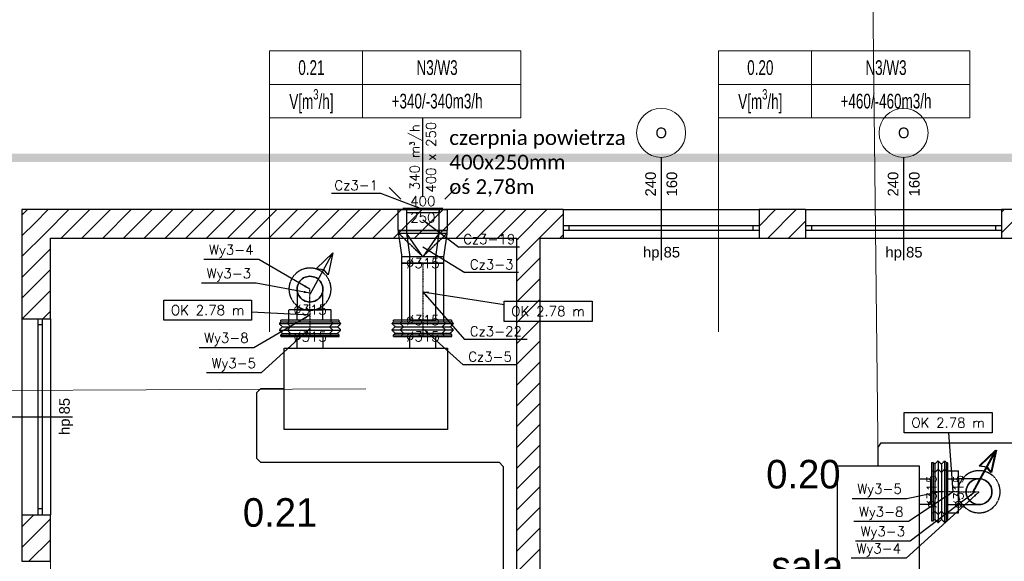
# Model space of a CAD drawing. Header units: millimetres. Extents: x -40063 to 512011, y 350190 to 687060.
# Tile 208 of 256: x 139808 to 151868, y 666023 to 672658. Entities that reach past the tile are written whole.
import ezdxf

# ---------------------------------------------------------------- set-up
doc = ezdxf.new("R2010")
doc.units = ezdxf.units.MM
doc.linetypes.add('DASHDOT', pattern=[1, 0.5, -0.25, 0, -0.25])
doc.linetypes.add('DASHED', pattern=[0.75, 0.5, -0.25])
doc.layers.get('0').update_dxf_attribs({"color": 8})
for name, color, linetype, lineweight in [('_IS_WM_OPIS', 7, 'Continuous', 9), ('FLUID-BILANSE', 150, 'Continuous', 18), ('J_centrala podwieszna', 3, 'Continuous', 30), ('J_opis srednicy', 7, 'Continuous', 30), ('J_skropliny', 24, 'Continuous', 30), ('J_zakres opracowania', 226, 'DASHDOT', 30)]:
    doc.layers.add(name, color=color, linetype=linetype, lineweight=lineweight)
for name, color, linetype in [('Elementy Modelu - Strefy', 8, 'Continuous'), ('FLUID-Cz3', 7, 'Continuous'), ('FLUID-Cz3-120-ARRGR', 7, 'Continuous'), ('FLUID-Cz3-120-DIM', 7, 'Continuous'), ('FLUID-Cz3-120-INF', 7, 'Continuous'), ('FLUID-Cz3-120-NUM', 7, 'Continuous'), ('FLUID-Cz3-INS', 7, 'Continuous'), ('FLUID-Cz3-SYM', 7, 'Continuous'), ('FLUID-Wy3', 7, 'Continuous'), ('FLUID-Wy3-120-DIM', 7, 'Continuous'), ('FLUID-Wy3-120-INF', 7, 'Continuous'), ('FLUID-Wy3-120-NUM', 7, 'Continuous'), ('FLUID-Wy3-INS', 7, 'Continuous'), ('FLUID-Wy3-SYM', 7, 'Continuous'), ('IS_WM_OPIS', 7, 'Continuous'), ('J_opis pomieszczeń', 8, 'Continuous'), ('Konstrukcja - Ściany zew', 8, 'Continuous'), ('X_ref', 8, 'Continuous')]:
    doc.layers.add(name, color=color, linetype=linetype)
doc.styles.add('ARIAL NARROW', font='ARIALN.TTF', dxfattribs={"width": 0.8})
doc.styles.add('FDBES', font='simplex.shx')
doc.styles.add('GENERATED_STYLE_1', font='arial.ttf')
doc.styles.add('GENERATED_STYLE_2', font='txt')
doc.styles.get("Standard").update_dxf_attribs({"font": 'arial.ttf'})
doc.dimstyles.new('FDBES', dxfattribs={"dimscale": 50, "dimtxt": 4, "dimasz": 2.5, "dimexe": 0.8, "dimexo": 2, "dimgap": 1, "dimtad": 1, "dimdsep": 46, "dimtxsty": 'FDBES', "dimcen": 2.5, "dimclrd": 4, "dimclre": 5, "dimadec": 0, "dimazin": 0, "dimtfac": 1, "dimtmove": 0, "dimatfit": 3, "dimfxl": 1, "dimarcsym": 0})

# ---------------------------------------------------------------- blocks, each defined once
blk = doc.blocks.new('ghfgdf')
at = {"layer": 'J_centrala podwieszna'}
for p, q in [((148260, 451700), (148260, 451840)), ((148260, 451840), (148575, 451840)), ((148575, 451840), (148575, 451700)), ((149640, 451700), (149640, 451840)), ((149640, 451840), (149955, 451840)), ((149955, 451840), (149955, 451700))]:
    blk.add_line(p, q, dxfattribs=at)
blk.add_lwpolyline([(148100, 451700), (150100, 451700), (150100, 450700), (148100, 450700)], close=True, dxfattribs=at)
blk = doc.blocks.new('fgdfxf')
at = {"layer": 'J_opis srednicy'}
for p, q in [((13318.2, 246.6), (13346.1, 297.5)), ((13346.1, 297.5), (13326.1, 278.2)), ((13346.1, 297.5), (13340.1, 270.3)), ((13326.1, 278.2), (13335, 277.2)), ((13340.1, 270.3), (13334.6, 277.4))]:
    blk.add_line(p, q, dxfattribs=at)
blk = doc.blocks.new('*U14757')
at = {"color": 6, "linetype": 'Continuous', "lineweight": -2}
for p, q in [((-65, 158), (-65, 53)), ((-65, 53), (-65, 0)), ((-65, 53), (-65, 53)), ((-65, 0), (-65, -53)), ((-65, -53), (-65, -158)), ((-65, -53), (-65, -53))]:
    blk.add_line(p, q, dxfattribs=at)
at = {"color": 0, "linetype": 'ByBlock', "lineweight": -2}
for p, q in [((65, 158), (-65, 158)), ((65, -158), (-65, -158))]:
    blk.add_line(p, q, dxfattribs=at)
at = {"layer": 'FLUID-Wy3-INS', "color": 6, "linetype": 'DASHED', "lineweight": -3}
for p, q in [((-65, 258), (-65, 158)), ((65, 258), (-65, 258)), ((-65, -158), (-65, -258)), ((65, -258), (-65, -258))]:
    blk.add_line(p, q, dxfattribs=at)
at = {"layer": 'FLUID-Wy3-SYM', "color": 6, "linetype": 'DASHDOT', "lineweight": -3}
for p in [(-65, 0), (65, 0)]:
    blk.add_line(p, (65, 0), dxfattribs=at)
blk = doc.blocks.new('*U14787')
at = {"color": 6, "linetype": 'Continuous', "lineweight": -2}
for p, q in [((-100, 258), (-100, 0)), ((-100, 0), (-100, -258))]:
    blk.add_line(p, q, dxfattribs=at)
at = {"color": 0, "linetype": 'ByBlock', "lineweight": -2}
for p, q in [((-80, 258), (-100, 258)), ((-60, 278), (-80, 258)), ((-20, 238), (-60, 278)), ((20, 278), (-20, 238)), ((60, 238), (20, 278)), ((80, 258), (60, 238)), ((100, 258), (80, 258)), ((-60, -277), (-20, -237)), ((-20, -237), (20, -277)), ((20, -277), (60, -237)), ((60, -237), (80, -258)), ((-80, -258), (-100, -258)), ((-80, -258), (-60, -277)), ((100, -258), (80, -258))]:
    blk.add_line(p, q, dxfattribs=at)
at = {"layer": 'FLUID-Wy3-INS', "color": 6, "linetype": 'DASHED', "lineweight": -3}
for p, q in [((-60, 378), (-80, 358)), ((-60, 0), (-60, 378)), ((-20, 338), (-60, 378)), ((20, 378), (-20, 338)), ((20, 0), (20, 378)), ((60, 338), (20, 378)), ((-100, 358), (-100, 258)), ((-80, 358), (-100, 358)), ((-80, 0), (-80, 358)), ((-20, 0), (-20, 338)), ((80, 358), (60, 338)), ((60, 0), (60, 338)), ((80, 0), (80, 358)), ((100, 358), (80, 358)), ((100, 0), (100, 358)), ((-80, -358), (-80, 0)), ((-60, -378), (-60, 0)), ((-20, -338), (-20, 0)), ((20, -378), (20, 0)), ((60, -338), (60, 0)), ((80, -358), (80, 0)), ((100, -358), (100, 0)), ((-100, -258), (-100, -358)), ((-80, -358), (-100, -358)), ((-60, -378), (-80, -358)), ((-60, -378), (-20, -338)), ((-20, -338), (20, -378)), ((20, -378), (60, -338)), ((80, -358), (60, -338)), ((100, -358), (80, -358))]:
    blk.add_line(p, q, dxfattribs=at)
at = {"layer": 'FLUID-Wy3-SYM', "color": 6, "linetype": 'DASHDOT', "lineweight": -3}
blk.add_line((-100, 0), (100, 0), dxfattribs=at)
blk.add_line((-100, 0), (100, 0), dxfattribs=at)
blk = doc.blocks.new('*U14804')
at = {"color": 0, "linetype": 'ByBlock', "lineweight": -2}
for p, q in [((0, 47, 158), (0, -205, 158)), ((0, -205, -158), (0, 47, -158))]:
    blk.add_line(p, q, dxfattribs=at)
at = {"color": 6, "linetype": 'Continuous', "lineweight": -2}
for p, q in [((0, -205, 53), (0, -205)), ((0, -205), (0, -205, -53))]:
    blk.add_line(p, q, dxfattribs=at)
at = {"color": 6, "linetype": 'Continuous', "lineweight": -3}
for p, q in [((0, -205, 158), (0, -205, 53)), ((0, -205, -53), (0, -205, -158))]:
    blk.add_line(p, q, dxfattribs=at)
at = {"color": 6, "linetype": 'Continuous', "lineweight": -2, "extrusion": (-1, -1.47535e-13, -3.21663e-31)}
for major_axis in [(0, -158), (0, 158)]:
    blk.add_ellipse((0, 47), major_axis=major_axis, ratio=1, start_param=0, end_param=3.141593, dxfattribs=at)
at = {"layer": 'FLUID-Wy3-SYM', "color": 6, "linetype": 'DASHDOT', "lineweight": -3}
blk.add_line((0, -205), (0, 47), dxfattribs=at)
blk = doc.blocks.new('*U14810')
at = {"color": 6, "linetype": 'Continuous', "lineweight": -3, "extrusion": (-1, -2.24964e-32, 1.83697e-16)}
for major_axis in [(0, 0, 158), (0, 0, -158)]:
    blk.add_ellipse((0, 0), major_axis=major_axis, ratio=1, start_param=0, end_param=3.141593, dxfattribs=at)
at = {"color": 6, "linetype": 'Continuous', "lineweight": -2, "extrusion": (1, 2.24964e-32, -1.83697e-16)}
for major_axis in [(0, 0, -158), (0, 0, 158)]:
    blk.add_ellipse((0, 0), major_axis=major_axis, ratio=1, start_param=0, end_param=3.141593, dxfattribs=at)
at = {"layer": 'FLUID-Wy3-INS', "color": 6, "linetype": 'DASHED', "lineweight": -3, "extrusion": (1, 2.24964e-32, -1.83697e-16)}
for major_axis in [(0, 0, -258), (0, 0, 258)]:
    blk.add_ellipse((0, 0), major_axis=major_axis, ratio=1, start_param=0, end_param=3.141593, dxfattribs=at)
blk = doc.blocks.new('*U14736')
at = {"color": 6, "linetype": 'Continuous', "lineweight": -2}
for p, q in [((-65, 158), (-65, 53)), ((-65, 53), (-65, 0)), ((-65, 53), (-65, 53)), ((-65, 0), (-65, -53)), ((-65, -53), (-65, -158)), ((-65, -53), (-65, -53))]:
    blk.add_line(p, q, dxfattribs=at)
at = {"color": 0, "linetype": 'ByBlock', "lineweight": -2}
for p, q in [((65, 158), (-65, 158)), ((65, -158), (-65, -158))]:
    blk.add_line(p, q, dxfattribs=at)
at = {"layer": 'FLUID-Wy3-INS', "color": 6, "linetype": 'DASHED', "lineweight": -3}
for p, q in [((-65, 258), (-65, 158)), ((65, 258), (-65, 258)), ((-65, -158), (-65, -258)), ((65, -258), (-65, -258))]:
    blk.add_line(p, q, dxfattribs=at)
at = {"layer": 'FLUID-Wy3-SYM', "color": 6, "linetype": 'DASHDOT', "lineweight": -3}
for p in [(-65, 0), (65, 0)]:
    blk.add_line(p, (65, 0), dxfattribs=at)
blk = doc.blocks.new('*U14739')
at = {"color": 6, "linetype": 'Continuous', "lineweight": -2}
for p, q in [((-100, 258), (-100, 0)), ((-100, 0), (-100, -258))]:
    blk.add_line(p, q, dxfattribs=at)
at = {"color": 0, "linetype": 'ByBlock', "lineweight": -2}
for p, q in [((-80, 258), (-100, 258)), ((-60, 278), (-80, 258)), ((-20, 238), (-60, 278)), ((20, 278), (-20, 238)), ((60, 238), (20, 278)), ((80, 258), (60, 238)), ((100, 258), (80, 258)), ((-60, -277), (-20, -237)), ((-20, -237), (20, -277)), ((20, -277), (60, -237)), ((60, -237), (80, -258)), ((-80, -258), (-100, -258)), ((-80, -258), (-60, -277)), ((100, -258), (80, -258))]:
    blk.add_line(p, q, dxfattribs=at)
at = {"layer": 'FLUID-Wy3-INS', "color": 6, "linetype": 'DASHED', "lineweight": -3}
for p, q in [((-60, 378), (-80, 358)), ((-60, 0), (-60, 378)), ((-20, 338), (-60, 378)), ((20, 378), (-20, 338)), ((20, 0), (20, 378)), ((60, 338), (20, 378)), ((-100, 358), (-100, 258)), ((-80, 358), (-100, 358)), ((-80, 0), (-80, 358)), ((-20, 0), (-20, 338)), ((80, 358), (60, 338)), ((60, 0), (60, 338)), ((80, 0), (80, 358)), ((100, 358), (80, 358)), ((100, 0), (100, 358)), ((-80, -358), (-80, 0)), ((-60, -378), (-60, 0)), ((-20, -338), (-20, 0)), ((20, -378), (20, 0)), ((60, -338), (60, 0)), ((80, -358), (80, 0)), ((100, -358), (100, 0)), ((-100, -258), (-100, -358)), ((-80, -358), (-100, -358)), ((-60, -378), (-80, -358)), ((-60, -378), (-20, -338)), ((-20, -338), (20, -378)), ((20, -378), (60, -338)), ((80, -358), (60, -338)), ((100, -358), (80, -358))]:
    blk.add_line(p, q, dxfattribs=at)
at = {"layer": 'FLUID-Wy3-SYM', "color": 6, "linetype": 'DASHDOT', "lineweight": -3}
blk.add_line((-100, 0), (100, 0), dxfattribs=at)
blk.add_line((-100, 0), (100, 0), dxfattribs=at)
blk = doc.blocks.new('*U14813')
at = {"color": 0, "linetype": 'ByBlock', "lineweight": -2}
for p, q in [((0, 47, 158), (0, -205, 158)), ((0, -205, -158), (0, 47, -158))]:
    blk.add_line(p, q, dxfattribs=at)
at = {"color": 6, "linetype": 'Continuous', "lineweight": -2}
for p, q in [((0, -205, 53), (0, -205)), ((0, -205), (0, -205, -53))]:
    blk.add_line(p, q, dxfattribs=at)
at = {"color": 6, "linetype": 'Continuous', "lineweight": -3}
for p, q in [((0, -205, 158), (0, -205, 53)), ((0, -205, -53), (0, -205, -158))]:
    blk.add_line(p, q, dxfattribs=at)
at = {"color": 6, "linetype": 'Continuous', "lineweight": -2, "extrusion": (-1, -1.47535e-13, -2.73737e-31)}
for major_axis in [(0, -158), (0, 158)]:
    blk.add_ellipse((0, 47), major_axis=major_axis, ratio=1, start_param=0, end_param=3.141593, dxfattribs=at)
at = {"layer": 'FLUID-Wy3-SYM', "color": 6, "linetype": 'DASHDOT', "lineweight": -3}
blk.add_line((0, -205), (0, 47), dxfattribs=at)
blk = doc.blocks.new('*U14752')
at = {"color": 6, "linetype": 'Continuous', "lineweight": -3, "extrusion": (-1, -3.37446e-32, 1.83697e-16)}
for major_axis in [(0, 0, 158), (0, 0, -158)]:
    blk.add_ellipse((0, 0), major_axis=major_axis, ratio=1, start_param=0, end_param=3.141593, dxfattribs=at)
at = {"color": 6, "linetype": 'Continuous', "lineweight": -2, "extrusion": (1, 1.81081e-28, -1.83697e-16)}
blk.add_ellipse((0, 0), major_axis=(0, 0, -158), ratio=1, start_param=0, end_param=3.141593, dxfattribs=at)
at = {"color": 6, "linetype": 'Continuous', "lineweight": -2, "extrusion": (1, -1.81013e-28, -1.83697e-16)}
blk.add_ellipse((0, 0), major_axis=(0, 0, 158), ratio=1, start_param=0, end_param=3.141593, dxfattribs=at)
at = {"layer": 'FLUID-Wy3-INS', "color": 6, "linetype": 'DASHED', "lineweight": -3, "extrusion": (1, 1.10789e-28, -1.83697e-16)}
blk.add_ellipse((0, 0), major_axis=(0, 0, -258), ratio=1, start_param=0, end_param=3.141593, dxfattribs=at)
at = {"layer": 'FLUID-Wy3-INS', "color": 6, "linetype": 'DASHED', "lineweight": -3, "extrusion": (1, -1.10697e-28, -1.83697e-16)}
blk.add_ellipse((0, 0), major_axis=(0, 0, 258), ratio=1, start_param=0, end_param=3.141593, dxfattribs=at)
blk = doc.blocks.new('*U14812')
at = {"color": 4, "linetype": 'Continuous', "lineweight": -2}
for p, q in [((-349, 158), (-349, 0)), ((-349, 0), (-349, -158))]:
    blk.add_line(p, q, dxfattribs=at)
at = {"color": 0, "linetype": 'ByBlock', "lineweight": -2}
for p, q in [((349, 158), (-349, 158)), ((349, -158), (-349, -158))]:
    blk.add_line(p, q, dxfattribs=at)
at = {"color": 4, "linetype": 'Continuous', "lineweight": -3}
for p, q in [((349, 0), (349, 158)), ((349, -158), (349, 0))]:
    blk.add_line(p, q, dxfattribs=at)
at = {"layer": 'FLUID-Cz3-INS', "color": 4, "linetype": 'DASHED', "lineweight": -3}
for p, q in [((-349, 258), (-349, 158)), ((349, 258), (-349, 258)), ((-349, -158), (-349, -258)), ((349, -258), (-349, -258))]:
    blk.add_line(p, q, dxfattribs=at)
at = {"layer": 'FLUID-Cz3-SYM', "color": 4, "linetype": 'DASHDOT', "lineweight": -3}
for p in [(-349, 0), (349, 0)]:
    blk.add_line(p, (349, 0), dxfattribs=at)
blk = doc.blocks.new('*U14805')
at = {"color": 4, "linetype": 'Continuous', "lineweight": -2}
for p, q in [((-100, 257), (-100, 0)), ((-100, 0), (-100, -258))]:
    blk.add_line(p, q, dxfattribs=at)
at = {"color": 0, "linetype": 'ByBlock', "lineweight": -2}
for p, q in [((-80, 257), (-100, 257)), ((-60, 277), (-80, 257)), ((-20, 237), (-60, 277)), ((20, 277), (-20, 237)), ((60, 237), (20, 277)), ((80, 257), (60, 237)), ((100, 257), (80, 257)), ((-60, -278), (-20, -238)), ((-20, -238), (20, -278)), ((20, -278), (60, -238)), ((60, -238), (80, -258)), ((-80, -258), (-100, -258)), ((-80, -258), (-60, -278)), ((100, -258), (80, -258))]:
    blk.add_line(p, q, dxfattribs=at)
at = {"layer": 'FLUID-Cz3-INS', "color": 4, "linetype": 'DASHED', "lineweight": -3}
for p, q in [((-60, 377), (-80, 357)), ((-60, 0), (-60, 377)), ((-20, 337), (-60, 377)), ((20, 377), (-20, 337)), ((20, 0), (20, 377)), ((60, 337), (20, 377)), ((-100, 357), (-100, 257)), ((-80, 357), (-100, 357)), ((-80, 0), (-80, 357)), ((-20, 0), (-20, 337)), ((80, 357), (60, 337)), ((60, 0), (60, 337)), ((80, 0), (80, 357)), ((100, 357), (80, 357)), ((100, 0), (100, 357)), ((-80, -358), (-80, 0)), ((-60, -378), (-60, 0)), ((-20, -338), (-20, 0)), ((20, -378), (20, 0)), ((60, -338), (60, 0)), ((80, -358), (80, 0)), ((100, -358), (100, 0)), ((-100, -258), (-100, -358)), ((-80, -358), (-100, -358)), ((-60, -378), (-80, -358)), ((-60, -378), (-20, -338)), ((-20, -338), (20, -378)), ((20, -378), (60, -338)), ((80, -358), (60, -338)), ((100, -358), (80, -358))]:
    blk.add_line(p, q, dxfattribs=at)
at = {"layer": 'FLUID-Cz3-SYM', "color": 4, "linetype": 'DASHDOT', "lineweight": -3}
for q in [(100, 0), (100, 0), (-100, 0), (-100, 0)]:
    blk.add_line((-100, 0), q, dxfattribs=at)
blk = doc.blocks.new('*U14811')
at = {"color": 0, "linetype": 'ByBlock', "lineweight": -2}
for p, q in [((-200, 200), (-170, 200)), ((200, 158), (120, 158)), ((-200, -200), (-170, -200)), ((200, -158), (120, -158))]:
    blk.add_line(p, q, dxfattribs=at)
at = {"color": 4, "linetype": 'Continuous', "lineweight": -3}
for p, q in [((-170, 200), (120, 0)), ((120, 158), (-170, 200)), ((120, 0), (-170, -200)), ((-170, -200), (120, -158))]:
    blk.add_line(p, q, dxfattribs=at)
at = {"color": 4, "linetype": 'Continuous', "lineweight": -2}
for p, q in [((200, 0), (200, 158)), ((200, -158), (200, 0))]:
    blk.add_line(p, q, dxfattribs=at)
at = {"layer": 'FLUID-Cz3-INS', "color": 4, "linetype": 'DASHED', "lineweight": -3}
for p, q in [((-200, 300), (-200, -300)), ((-170, 300), (-200, 300)), ((-170, 300), (120, 0)), ((120, 258), (-170, 300)), ((-170, -300), (-170, 300)), ((120, 258), (120, 0)), ((200, 258), (120, 258)), ((200, 158), (200, 258)), ((120, 0), (-170, -300)), ((120, 0), (120, -258)), ((200, -258), (200, -158)), ((-200, -300), (-170, -300)), ((-170, -300), (120, -258)), ((200, -258), (120, -258))]:
    blk.add_line(p, q, dxfattribs=at)
blk = doc.blocks.new('*U14765')
at = {"color": 0, "linetype": 'ByBlock', "lineweight": -2}
for p, q in [((130, 200), (-130, 200)), ((-130, -200), (130, -200))]:
    blk.add_line(p, q, dxfattribs=at)
at = {"layer": 'FLUID-Cz3-INS', "color": 4, "linetype": 'DASHED', "lineweight": -3}
for p, q in [((-130, 300), (130, 300)), ((-130, -300), (-130, 300)), ((130, -300), (130, 300)), ((130, -300), (-130, -300))]:
    blk.add_line(p, q, dxfattribs=at)
blk = doc.blocks.new('*U14786')
at = {"color": 0, "linetype": 'ByBlock', "lineweight": -2}
for p, q in [((-15, -245), (-15, 245)), ((0, 200), (40, 200)), ((40, -200), (40, 200)), ((0, -200), (40, -200))]:
    blk.add_line(p, q, dxfattribs=at)
at = {"color": 4, "linetype": 'Continuous', "lineweight": -3}
blk.add_line((-15, -200), (-15, 200), dxfattribs=at)
blk = doc.blocks.new('fdgdfg')
at = {"layer": 'Elementy Modelu - Strefy', "linetype": 'Continuous', "lineweight": 0}
for p, q in [((-197788, 513594), (-203498, 513594)), ((-203498, 513594), (-203498, 506336)), ((-197788, 506336), (-197788, 513594)), ((-197498, 507854), (-197498, 513594)), ((-197498, 513594), (-190968, 513594))]:
    blk.add_line(p, q, dxfattribs=at)
at = {"layer": 'Konstrukcja - Ściany zew', "linetype": 'Continuous'}
for p, q in [((-196018, 514584), (-196018, 513326)), ((-193048, 514584), (-193048, 513326)), ((-197218, 513944), (-203848, 513944)), ((-203848, 513944), (-203848, 512606)), ((-203848, 513877), (-203814, 513910)), ((-203814, 513910), (-203780, 513944)), ((-203687, 513783), (-203526, 513944)), ((-203559, 513656), (-203271, 513944)), ((-203367, 513594), (-203017, 513944)), ((-203112, 513594), (-202762, 513944)), ((-202858, 513594), (-202508, 513944)), ((-202603, 513594), (-202253, 513944)), ((-202349, 513594), (-201999, 513944)), ((-202094, 513594), (-201744, 513944)), ((-201839, 513594), (-201489, 513944)), ((-201585, 513594), (-201235, 513944)), ((-201330, 513594), (-200980, 513944)), ((-201076, 513594), (-200726, 513944)), ((-200821, 513594), (-200471, 513944)), ((-200567, 513594), (-200217, 513944)), ((-200312, 513594), (-199962, 513944)), ((-200057, 513594), (-199707, 513944)), ((-199803, 513594), (-199453, 513944)), ((-199548, 513594), (-199198, 513944)), ((-199294, 513594), (-198944, 513944)), ((-199039, 513594), (-198689, 513944)), ((-198785, 513594), (-198435, 513944)), ((-198530, 513594), (-198180, 513944)), ((-198276, 513594), (-197926, 513944)), ((-198021, 513594), (-197671, 513944)), ((-197766, 513594), (-197416, 513944)), ((-197218, 513944), (-197218, 513744)), ((-197218, 513944), (-194818, 513944)), ((-194818, 513743), (-194616, 513944)), ((-194818, 513944), (-194818, 513744)), ((-194248, 513944), (-194818, 513944)), ((-194712, 513594), (-194362, 513944)), ((-194248, 513944), (-194248, 513744)), ((-194248, 513944), (-191848, 513944)), ((-191848, 513913), (-191816, 513944)), ((-191848, 513658), (-191562, 513944)), ((-191848, 513944), (-191848, 513744)), ((-190498, 513944), (-191848, 513944)), ((-203848, 513622), (-203687, 513783)), ((-197512, 513594), (-197218, 513888)), ((-194457, 513594), (-194248, 513804)), ((-197218, 513744), (-197218, 513694)), ((-197143, 513744), (-197218, 513744)), ((-197218, 513744), (-197218, 513694)), ((-197218, 513694), (-197218, 513594)), ((-197218, 513694), (-197143, 513694)), ((-197143, 513694), (-197143, 513744)), ((-194893, 513744), (-197143, 513744)), ((-197143, 513694), (-194893, 513694)), ((-194818, 513744), (-194893, 513744)), ((-194893, 513744), (-194893, 513694)), ((-194893, 513694), (-194818, 513694)), ((-194818, 513744), (-194818, 513694)), ((-194818, 513744), (-194818, 513694)), ((-194818, 513694), (-194818, 513594)), ((-194248, 513744), (-194248, 513694)), ((-194173, 513744), (-194248, 513744)), ((-194248, 513744), (-194248, 513694)), ((-194248, 513694), (-194248, 513594)), ((-194248, 513694), (-194173, 513694)), ((-194173, 513694), (-194173, 513744)), ((-191923, 513744), (-194173, 513744)), ((-194173, 513694), (-191923, 513694)), ((-191848, 513744), (-191923, 513744)), ((-191923, 513744), (-191923, 513694)), ((-191923, 513694), (-191848, 513694)), ((-191848, 513744), (-191848, 513694)), ((-191848, 513744), (-191848, 513694)), ((-191848, 513694), (-191848, 513594)), ((-203848, 513368), (-203559, 513656)), ((-203498, 513594), (-197788, 513594)), ((-203498, 512606), (-203498, 513594)), ((-197788, 513573), (-197766, 513594)), ((-197788, 513318), (-197512, 513594)), ((-197788, 513594), (-197788, 507136)), ((-197498, 513594), (-197218, 513594)), ((-197498, 507854), (-197498, 513594)), ((-197257, 513594), (-197218, 513634)), ((-197218, 513594), (-194818, 513594)), ((-194818, 513594), (-194248, 513594)), ((-194248, 513594), (-191848, 513594)), ((-191848, 513594), (-190968, 513594)), ((-203848, 513113), (-203498, 513463)), ((-197788, 513064), (-197498, 513354)), ((-203848, 512859), (-203498, 513209)), ((-197788, 512809), (-197498, 513099)), ((-203846, 512606), (-203498, 512954)), ((-197788, 512555), (-197498, 512845)), ((-203591, 512606), (-203498, 512699)), ((-203848, 512606), (-203648, 512606)), ((-203848, 512606), (-203848, 510206)), ((-203648, 512606), (-203598, 512606)), ((-203648, 512531), (-203648, 512606)), ((-203648, 512606), (-203598, 512606)), ((-203598, 512606), (-203498, 512606)), ((-203598, 512606), (-203598, 512531)), ((-203498, 512606), (-203498, 510206)), ((-197788, 512300), (-197498, 512590)), ((-203598, 512531), (-203648, 512531)), ((-203648, 510281), (-203648, 512531)), ((-203598, 512531), (-203598, 510281)), ((-197788, 512045), (-197498, 512335)), ((-197788, 511791), (-197498, 512081)), ((-197788, 511536), (-197498, 511826)), ((-197788, 511282), (-197498, 511572)), ((-204487, 511406), (-203229, 511406)), ((-197788, 511027), (-197498, 511317)), ((-197788, 510773), (-197498, 511063)), ((-197788, 510518), (-197498, 510808)), ((-197788, 510264), (-197498, 510554)), ((-197788, 510009), (-197498, 510299)), ((-203848, 510058), (-203700, 510206)), ((-203848, 510206), (-203648, 510206)), ((-203848, 510206), (-203848, 509636)), ((-203648, 510206), (-203648, 510281)), ((-203648, 510281), (-203598, 510281)), ((-203648, 510206), (-203598, 510206)), ((-203648, 510206), (-203598, 510206)), ((-203598, 510281), (-203598, 510206)), ((-203598, 510206), (-203498, 510206)), ((-203498, 509636), (-203498, 510206)), ((-203848, 509804), (-203498, 510154)), ((-197788, 509754), (-197498, 510044)), ((-203761, 509636), (-203498, 509899)), ((-197788, 509500), (-197498, 509790)), ((-203848, 509636), (-203648, 509636)), ((-203648, 509636), (-203598, 509636)), ((-203598, 509636), (-203498, 509636)), ((-203507, 509636), (-203498, 509645))]:
    blk.add_line(p, q, dxfattribs=at)
at = {"layer": 'Konstrukcja - Ściany zew', "color": 251, "linetype": 'Continuous', "lineweight": 13}
for centre, start, end in [((-196018, 514884), 0, 180), ((-193048, 514884), 0, 180), ((-196018, 514884), 180, 0), ((-193048, 514884), 180, 0)]:
    blk.add_arc(centre, 300, start, end, dxfattribs=at)
at = {"layer": 'Elementy Modelu - Strefy', "lineweight": 13, "style": 'GENERATED_STYLE_2'}
for s, p in [('0.20', (-194731, 510528)), ('0.21', (-201141, 510059))]:
    blk.add_text(s, height=350, dxfattribs=at).set_placement(p)
at = {"layer": 'J_opis pomieszczeń', "linetype": 'Continuous', "style": 'GENERATED_STYLE_2'}
blk.add_text('sala', height=360, dxfattribs=at).set_placement((-194669, 509402))
at = {"layer": 'Konstrukcja - Ściany zew', "char_height": 130, "attachment_point": 7, "style": 'GENERATED_STYLE_1'}
for s, insert in [('{O}', (-196087, 514817)), ('{O}', (-193117, 514817)), ('{hp 85}', (-196240, 513318)), ('{hp 85}', (-193270, 513318))]:
    blk.add_mtext(s, dxfattribs=dict(at, insert=insert))
at = {"layer": 'Konstrukcja - Ściany zew', "char_height": 130, "attachment_point": 7, "rotation": 90, "style": 'GENERATED_STYLE_1'}
for s, insert in [('{240}', (-196080, 514105)), ('{160}', (-195820, 514105)), ('{240}', (-193110, 514105)), ('{160}', (-192850, 514105)), ('{hp 85}', (-203222, 511183))]:
    blk.add_mtext(s, dxfattribs=dict(at, insert=insert))
blk = doc.blocks.new('*U13447')
at = {"color": 7, "insert": (-483, 0), "char_height": 120, "attachment_point": 5, "rotation": 180, "style": 'FDBES'}
blk.add_mtext('340 m{\\A2;\\H0.5x;3}/h\\P400 x 250', dxfattribs=at)
at = {"color": 7}
blk.add_leader([(0, 0), (-966, 0)], dimstyle='FDBES', override={"dimscale": 20, "dimclrd": 7}, dxfattribs=at)
blk = doc.blocks.new('*U13448')
at = {"color": 7}
blk.add_leader([(0, 0), (-141, -141)], dimstyle='FDBES', override={"dimscale": 20, "dimclrd": 7}, dxfattribs=at)
blk = doc.blocks.new('*U13449')
at = {"color": 7}
blk.add_leader([(0, 0), (-141, 141)], dimstyle='FDBES', override={"dimscale": 20, "dimclrd": 7}, dxfattribs=at)
blk = doc.blocks.new('*U14409')
at = {"color": 7, "lineweight": -2}
blk.add_lwpolyline([(-601, 969), (476, 969), (476, 721), (-601, 721)], close=True, dxfattribs=at)
at = {"color": 7, "insert": (-62, 845), "char_height": 120, "attachment_point": 5, "line_spacing_factor": 1.1, "style": 'FDBES'}
blk.add_mtext('OK 2.78 m', dxfattribs=at)
at = {"color": 7}
blk.add_leader([(0, 0), (-53, 721)], dimstyle='FDBES', override={"dimscale": 30, "dimclrd": 7, "dimclre": 7}, dxfattribs=at)
blk = doc.blocks.new('*U14410')
at = {"color": 7, "lineweight": -2}
blk.add_lwpolyline([(996, -115), (2073, -115), (2073, -363), (996, -363)], close=True, dxfattribs=at)
at = {"color": 7, "insert": (1534, -239), "char_height": 120, "attachment_point": 5, "line_spacing_factor": 1.1, "style": 'FDBES'}
blk.add_mtext('OK 2.78 m', dxfattribs=at)
at = {"color": 7}
blk.add_leader([(0, 0), (996, -155)], dimstyle='FDBES', override={"dimscale": 30, "dimclrd": 7, "dimclre": 7}, dxfattribs=at)
blk = doc.blocks.new('*U14411')
at = {"color": 7, "lineweight": -2}
blk.add_lwpolyline([(-1792, 184), (-716, 184), (-716, -64), (-1792, -64)], close=True, dxfattribs=at)
at = {"color": 7, "insert": (-1254, 60), "char_height": 120, "attachment_point": 5, "line_spacing_factor": 1.1, "style": 'FDBES'}
blk.add_mtext('OK 2.78 m', dxfattribs=at)
at = {"color": 7}
blk.add_leader([(0, 0), (-716, 34)], dimstyle='FDBES', override={"dimscale": 30, "dimclrd": 7, "dimclre": 7}, dxfattribs=at)
blk = doc.blocks.new('*U15395')
at = {"color": 7}
blk.add_line((-404, -85), (-1071, -85), dxfattribs=at)
at = {"color": 7, "insert": (-737, -85), "char_height": 120, "attachment_point": 5, "style": 'FDBES'}
blk.add_mtext('Wy3-5\\P ', dxfattribs=at)
at = {"color": 7}
blk.add_leader([(0, 0), (-404, -85)], dimstyle='FDBES', override={"dimscale": 30, "dimclrd": 7, "dimclre": 7}, dxfattribs=at)
blk = doc.blocks.new('*U15396')
at = {"color": 7}
blk.add_line((-549, -365), (-1216, -365), dxfattribs=at)
at = {"color": 7, "insert": (-882, -365), "char_height": 120, "attachment_point": 5, "style": 'FDBES'}
blk.add_mtext('Wy3-8\\P ', dxfattribs=at)
at = {"color": 7}
blk.add_leader([(0, 0), (-549, -365)], dimstyle='FDBES', override={"dimscale": 30, "dimclrd": 7, "dimclre": 7}, dxfattribs=at)
blk = doc.blocks.new('*U15397')
at = {"color": 7}
blk.add_line((-798, -605), (-1466, -605), dxfattribs=at)
at = {"color": 7, "insert": (-1132, -605), "char_height": 120, "attachment_point": 5, "style": 'FDBES'}
blk.add_mtext('Wy3-3\\P ', dxfattribs=at)
at = {"color": 7}
blk.add_leader([(0, 0), (-798, -605)], dimstyle='FDBES', override={"dimscale": 30, "dimclrd": 7, "dimclre": 7}, dxfattribs=at)
blk = doc.blocks.new('*U15398')
at = {"color": 7}
blk.add_line((-893, -815), (-1566, -815), dxfattribs=at)
at = {"color": 7, "insert": (-1229, -815), "char_height": 120, "attachment_point": 5, "style": 'FDBES'}
blk.add_mtext('Wy3-4\\P ', dxfattribs=at)
at = {"color": 7}
blk.add_leader([(0, 0), (-893, -815)], dimstyle='FDBES', override={"dimscale": 30, "dimclrd": 7, "dimclre": 7}, dxfattribs=at)
blk = doc.blocks.new('*U15399')
at = {"color": 7}
blk.add_line((-600, -545), (-1268, -545), dxfattribs=at)
at = {"color": 7, "insert": (-934, -545), "char_height": 120, "attachment_point": 5, "style": 'FDBES'}
blk.add_mtext('Wy3-5\\P ', dxfattribs=at)
at = {"color": 7}
blk.add_leader([(0, 0), (-600, -545)], dimstyle='FDBES', override={"dimscale": 30, "dimclrd": 7, "dimclre": 7}, dxfattribs=at)
blk = doc.blocks.new('*U15400')
at = {"color": 7}
blk.add_line((-690, -400), (-1358, -400), dxfattribs=at)
at = {"color": 7, "insert": (-1024, -400), "char_height": 120, "attachment_point": 5, "style": 'FDBES'}
blk.add_mtext('Wy3-8\\P ', dxfattribs=at)
at = {"color": 7}
blk.add_leader([(0, 0), (-690, -400)], dimstyle='FDBES', override={"dimscale": 30, "dimclrd": 7, "dimclre": 7}, dxfattribs=at)
blk = doc.blocks.new('*U15401')
at = {"color": 7}
blk.add_line((-660, 120), (-1328, 120), dxfattribs=at)
at = {"color": 7, "insert": (-994, 120), "char_height": 120, "attachment_point": 5, "style": 'FDBES'}
blk.add_mtext('Wy3-3\\P ', dxfattribs=at)
at = {"color": 7}
blk.add_leader([(0, 0), (-660, 120)], dimstyle='FDBES', override={"dimscale": 30, "dimclrd": 7, "dimclre": 7}, dxfattribs=at)
blk = doc.blocks.new('*U15402')
at = {"color": 7}
blk.add_line((-627, 363), (-1300, 363), dxfattribs=at)
at = {"color": 7, "insert": (-964, 363), "char_height": 120, "attachment_point": 5, "style": 'FDBES'}
blk.add_mtext('Wy3-4\\P ', dxfattribs=at)
at = {"color": 7}
blk.add_leader([(0, 0), (-627, 363)], dimstyle='FDBES', override={"dimscale": 30, "dimclrd": 7, "dimclre": 7}, dxfattribs=at)
blk = doc.blocks.new('*U15403')
at = {"color": 7}
blk.add_line((1152, -447), (496, -447), dxfattribs=at)
at = {"color": 7, "insert": (824, -447), "char_height": 120, "attachment_point": 5, "style": 'FDBES'}
blk.add_mtext('Cz3-5\\P ', dxfattribs=at)
at = {"color": 7}
blk.add_leader([(0, 0), (496, -447)], dimstyle='FDBES', override={"dimscale": 30, "dimclrd": 7, "dimclre": 7}, dxfattribs=at)
blk = doc.blocks.new('*U15404')
at = {"color": 7}
blk.add_line((1279, -586), (509, -586), dxfattribs=at)
at = {"color": 7, "insert": (894, -586), "char_height": 120, "attachment_point": 5, "style": 'FDBES'}
blk.add_mtext('Cz3-22\\P ', dxfattribs=at)
at = {"color": 7}
blk.add_leader([(0, 0), (509, -586)], dimstyle='FDBES', override={"dimscale": 30, "dimclrd": 7, "dimclre": 7}, dxfattribs=at)
blk = doc.blocks.new('*U15405')
at = {"color": 7}
blk.add_line((1172, -315), (516, -315), dxfattribs=at)
at = {"color": 7, "insert": (844, -315), "char_height": 120, "attachment_point": 5, "style": 'FDBES'}
blk.add_mtext('Cz3-3\\P ', dxfattribs=at)
at = {"color": 7}
blk.add_leader([(0, 0), (516, -315)], dimstyle='FDBES', override={"dimscale": 30, "dimclrd": 7, "dimclre": 7}, dxfattribs=at)
blk = doc.blocks.new('*U15406')
at = {"color": 7}
blk.add_line((1185, -335), (443, -335), dxfattribs=at)
at = {"color": 7, "insert": (814, -335), "char_height": 120, "attachment_point": 5, "style": 'FDBES'}
blk.add_mtext('Cz3-19\\P ', dxfattribs=at)
at = {"color": 7}
blk.add_leader([(0, 0), (443, -335)], dimstyle='FDBES', override={"dimscale": 30, "dimclrd": 7, "dimclre": 7}, dxfattribs=at)
blk = doc.blocks.new('*U15407')
at = {"color": 7}
blk.add_line((-513, 195), (-1118, 195), dxfattribs=at)
at = {"color": 7, "insert": (-816, 195), "char_height": 120, "attachment_point": 5, "style": 'FDBES'}
blk.add_mtext('Cz3-1\\P ', dxfattribs=at)
at = {"color": 7}
blk.add_leader([(0, 0), (-513, 195)], dimstyle='FDBES', override={"dimscale": 30, "dimclrd": 7, "dimclre": 7}, dxfattribs=at)

msp = doc.modelspace()

# ---------------------------------------------------------------- linework, layer by layer
at = {"layer": '_IS_WM_OPIS', "color": 7}
for points in [[(150197.44376, 678373.25624), (150325.13909, 667193.45738)], [(136868.52417, 668102.98579), (144047.84748, 668135.97323)]]:
    msp.add_lwpolyline(points, dxfattribs=at)
at = {"layer": 'FLUID-BILANSE'}
for p, q in [((142867.77581, 668834.53749), (142867.77581, 672275.16958)), ((148366.44744, 668834.53749), (148366.44744, 672275.16958))]:
    msp.add_line(p, q, dxfattribs=at)
for points in [[(142867.77581, 671864.59678), (142867.77581, 672275.16958), (144006.31637, 672275.16958), (144006.31637, 671864.59678)], [(144006.31637, 671864.59678), (144006.31637, 672275.16958), (145947.0718, 672275.16958), (145947.0718, 671864.59678)], [(148366.44744, 671864.59678), (148366.44744, 672275.16958), (149504.988, 672275.16958), (149504.988, 671864.59678)], [(149504.988, 671864.59678), (149504.988, 672275.16958), (151445.74344, 672275.16958), (151445.74344, 671864.59678)], [(142867.77581, 671454.02398), (142867.77581, 671864.59678), (144006.31637, 671864.59678), (144006.31637, 671454.02398)], [(144006.31637, 671454.02398), (144006.31637, 671864.59678), (145947.0718, 671864.59678), (145947.0718, 671454.02398)], [(148366.44744, 671454.02398), (148366.44744, 671864.59678), (149504.988, 671864.59678), (149504.988, 671454.02398)], [(149504.988, 671454.02398), (149504.988, 671864.59678), (151445.74344, 671864.59678), (151445.74344, 671454.02398)]]:
    msp.add_lwpolyline(points, close=True, dxfattribs=at)
at = {"layer": 'J_skropliny'}
for p, q in [((142759.34709, 668135.97323), (142709.34709, 668085.97323)), ((142709.34709, 668085.97323), (142709.34709, 667286.04919)), ((143047.84748, 668135.97323), (142759.34709, 668135.97323)), ((150356.98394, 667474.98728, 38.54744), (150325.13909, 667424.98728)), ((150356.98394, 667474.98728, 38.54744), (152554.14794, 667474.98728, 2698.16267)), ((150325.13909, 667193.45738), (150325.13909, 667424.98728)), ((142759.34709, 667236.04919), (142709.34709, 667286.04919)), ((142759.34709, 667236.04919), (145679.34611, 667236.04919)), ((145729.34611, 667186.04919), (145679.34611, 667236.04919)), ((145729.34611, 667186.04919), (145733.80765, 662484.07781))]:
    msp.add_line(p, q, dxfattribs=at)
at = {"layer": 'J_zakres opracowania', "ltscale": 1000, "const_width": 100}
msp.add_lwpolyline([(145238.97833, 603150.87452), (179698.13773, 603150.87452), (179698.13773, 613450.86815), (168198.34775, 613450.86815), (168198.34775, 623228.22314), (179787.48799, 623228.22314), (179787.48799, 655328.15213), (172267.92013, 655328.15213), (172267.92013, 661215.50192), (178887.83809, 661215.50192), (178887.83809, 667165.49127), (169238.45678, 667165.49127), (169238.45678, 670965.36364), (139342.26689, 670965.36364), (139342.26689, 660371.72463), (168578.26628, 660371.72463), (168578.26628, 636879.36656), (155218.96566, 636879.36656), (155218.96566, 616919.40233), (145238.97833, 616919.40233), (145238.97833, 603150.87452)], dxfattribs=at)

# ---------------------------------------------------------------- block references
at = {"layer": 'FLUID-Cz3', "color": 4, "linetype": 'Continuous'}
for name, p, rotation in [('*U14765', (144745.68094, 670204.6728, 2780), 270), ('*U14786', (144745.68094, 670334.6728, 2780), 270), ('*U14811', (144745.68094, 669874.70294, 2780), 270), ('*U14812', (144745.68094, 669325.70293, 2780), 269.9999999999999), ('*U14805', (144745.68094, 668876.70412, 2780), 269.9999999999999)]:
    msp.add_blockref(name, p, dxfattribs=dict(at, rotation=rotation))
at = {"layer": 'FLUID-Cz3-120-ARRGR', "rotation": 270}
for name, p in [('*U13447', (144745.68094, 670489.6728, 2780)), ('*U13448', (144474.97026, 670460.38348, 2780)), ('*U13449', (145016.39162, 670460.38348, 2780))]:
    msp.add_blockref(name, p, dxfattribs=at)
at = {"layer": 'FLUID-Cz3-120-INF', "linetype": 'ByBlock'}
msp.add_blockref('*U14410', (144745.68094, 669325.70293, 2780), dxfattribs=at)
at = {"layer": 'FLUID-Cz3-120-NUM', "linetype": 'ByBlock'}
for name, p in [('*U15407', (144745.68094, 670334.6728, 2780)), ('*U15406', (144745.68094, 670204.6728, 2780)), ('*U15405', (144745.68094, 669874.70294, 2780)), ('*U15404', (144745.68094, 669325.70293, 2780)), ('*U15403', (144745.68094, 668876.70412, 2780))]:
    msp.add_blockref(name, p, dxfattribs=at)
at = {"layer": 'FLUID-Wy3', "color": 6, "linetype": 'Continuous', "extrusion": (-1, 1.83697e-16, -1.83697e-16), "rotation": 90}
msp.add_blockref('*U14752', (-669357.17047, 3339.44116, -143363.8227), dxfattribs=at)
at = {"layer": 'FLUID-Wy3', "color": 6, "linetype": 'Continuous', "extrusion": (-1, 2.44929e-16, 1.83697e-16), "rotation": 89.99999999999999}
msp.add_blockref('*U14813', (-669309.92047, 2830.69116, -143363.8227), dxfattribs=at)
at = {"layer": 'FLUID-Wy3', "color": 6, "linetype": 'Continuous'}
for name, p, rotation in [('*U14736', (143363.8227, 669040.17047, 2783.44116), 269.9999999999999), ('*U14739', (143363.8227, 668875.22302, 2783.44116), 269.9999999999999), ('*U14787', (151077.38235, 666875.3591, 2783.44116), 179.9999999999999), ('*U14757', (151242.3298, 666875.3591, 2783.44116), 179.9999999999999)]:
    msp.add_blockref(name, p, dxfattribs=dict(at, rotation=rotation))
at = {"layer": 'FLUID-Wy3', "color": 6, "linetype": 'Continuous', "extrusion": (1.22465e-16, 1, -1.83697e-16), "rotation": 90}
msp.add_blockref('*U14810', (-151559.3298, 3339.44116, 666875.3591), dxfattribs=at)
at = {"layer": 'FLUID-Wy3', "color": 6, "linetype": 'Continuous', "extrusion": (1.83697e-16, 1, 1.83697e-16), "rotation": 89.99999999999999}
msp.add_blockref('*U14804', (-151512.0798, 2830.69116, 666875.3591), dxfattribs=at)
at = {"layer": 'FLUID-Wy3-120-INF', "linetype": 'ByBlock'}
for name, p in [('*U14411', (143363.8227, 669040.17047, 2783.44116)), ('*U14409', (151242.3298, 666875.3591, 2783.44116))]:
    msp.add_blockref(name, p, dxfattribs=at)
at = {"layer": 'FLUID-Wy3-120-NUM', "linetype": 'ByBlock'}
for name, p in [('*U15402', (143363.8227, 669357.17047, 3339.44116)), ('*U15401', (143363.8227, 669309.92047, 2830.69116)), ('*U15400', (143363.8227, 669040.17047, 2783.44116)), ('*U15399', (143363.8227, 668875.22302, 2783.44116)), ('*U15398', (151559.3298, 666875.3591, 3339.44116)), ('*U15395', (151077.38235, 666875.3591, 2783.44116)), ('*U15396', (151242.3298, 666875.3591, 2783.44116)), ('*U15397', (151512.0798, 666875.3591, 2830.69116))]:
    msp.add_blockref(name, p, dxfattribs=at)
at = {"layer": 'J_centrala podwieszna'}
for p, rotation in [((-5052.15252, 216935.97323), 359.9999999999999), ((-300874.86091, 815293.45738), 269.9999999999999)]:
    msp.add_blockref('ghfgdf', p, dxfattribs=dict(at, rotation=rotation))
at = {"layer": 'J_opis srednicy', "xscale": 10, "yscale": 10, "zscale": 10, "rotation": 359.9999999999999}
for p in [(10183.40196, 666827.78195), (18301.17319, 664409.78648), (18310.43035, 664409.78648)]:
    msp.add_blockref('fgdfxf', p, dxfattribs=at)
at = {"layer": 'X_ref'}
msp.add_blockref('fdgdfg', (343682.59614, 156387.58931), dxfattribs=at)

# ---------------------------------------------------------------- texts
at = {"layer": 'FLUID-BILANSE', "char_height": 180, "attachment_point": 5, "style": 'ARIAL NARROW'}
for s, insert, width in [('0.21', (143380.9918, 672069.88318), 1026.432), ('N3/W3', (144920.6398, 672069.88318), 2052.864), ('0.20', (148879.66344, 672069.88318), 1026.432), ('N3/W3', (150419.31144, 672069.88318), 2052.864), ('\\A1;V[m\\H0.7x;\\S3^ ;\\H1.4286x;/h]', (143380.9918, 671659.31038), 1026.432), ('+340/-340m3/h', (144920.6398, 671659.31038), 2052.864), ('\\A1;V[m\\H0.7x;\\S3^ ;\\H1.4286x;/h]', (148879.66344, 671659.31038), 1026.432), ('+460/-460m3/h', (150419.31144, 671659.31038), 2052.864)]:
    msp.add_mtext(s, dxfattribs=dict(at, insert=insert, width=width))
at = {"layer": 'FLUID-Cz3-120-DIM', "color": 7, "char_height": 120, "attachment_point": 5, "style": 'FDBES'}
for s, insert in [('400\\P250', (144745.68094, 670334.6728, 2780)), ('∅315\\P', (144745.68094, 669674.70294, 2780)), ('∅315\\P', (144745.68094, 669674.70293, 2780)), ('∅315\\P', (144745.68094, 668976.70293, 2780)), ('∅315\\P', (144745.68094, 668776.70412, 2780))]:
    msp.add_mtext(s, dxfattribs=dict(at, insert=insert))
at = {"layer": 'FLUID-Wy3-120-DIM', "color": 7, "char_height": 120, "attachment_point": 5, "style": 'FDBES'}
for insert in [(143363.8227, 669105.17047, 2783.44116), (143363.8227, 668775.22302, 2783.44116)]:
    msp.add_mtext('∅315\\P', dxfattribs=dict(at, insert=insert))
at = {"layer": 'FLUID-Wy3-120-DIM', "color": 7, "char_height": 120, "attachment_point": 5, "rotation": 90, "style": 'FDBES'}
for insert in [(150977.38235, 666875.3591, 2783.44116), (151307.3298, 666875.3591, 2783.44116)]:
    msp.add_mtext('∅315\\P', dxfattribs=dict(at, insert=insert))
at = {"layer": 'IS_WM_OPIS', "insert": (145070.06908, 671303.33709), "char_height": 179.9999966, "width": 5935.9201341, "attachment_point": 1, "rotation": 0.000000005}
msp.add_mtext('\\fCalibri|b0|i0|c238;czerpnia powietrza \\P400x250mm\\Poś 2,78m', dxfattribs=at)

doc.saveas('drawing.dxf')
